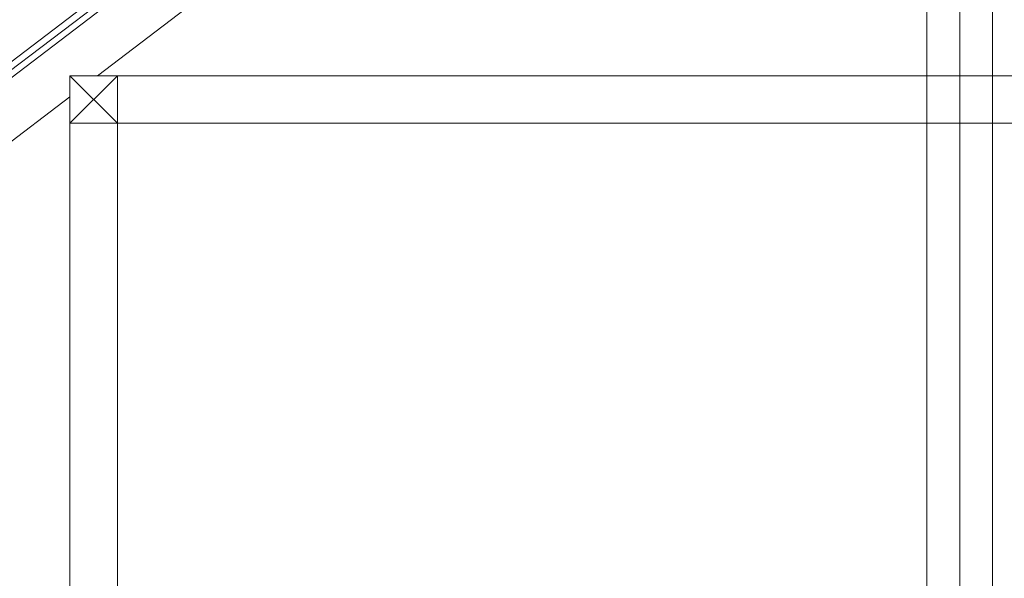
# Model space of a CAD drawing. Extents: x -396299 to -11759, y -15022 to 18278.
# Tile 150 of 205: x -100667 to -97563, y 12393 to 14155. Entities that reach past the tile are written whole.
import ezdxf

# ---------------------------------------------------------------- set-up
doc = ezdxf.new("R2010")
doc.units = 0
doc.header["$MEASUREMENT"] = 0
for name, color, linetype, lineweight in [('Arch opisy_Nr_Pióra__1', 7, 'Continuous', 25), ('INWENT DACH_Nr_Pióra__5', 7, 'Continuous', 13), ('INWENT KONST. DREWNIANA_Nr_Pióra__5', 7, 'Continuous', 13), ('Inwentaryzacja Konst._Nr_Pióra__5', 7, 'Continuous', 13)]:
    doc.layers.add(name, color=color, linetype=linetype, lineweight=lineweight)
doc.styles.add('GENERATED_STYLE_8', font='arial.ttf')

msp = doc.modelspace()

# ---------------------------------------------------------------- linework, layer by layer
at = {"layer": 'INWENT DACH_Nr_Pióra__5', "linetype": 'Continuous'}
for p, q in [((-104833.6, 10869), (-97703.6, 16299.8)), ((-104813.6, 10859), (-97703.6, 16274.6))]:
    msp.add_line(p, q, dxfattribs=at)
at = {"layer": 'INWENT KONST. DREWNIANA_Nr_Pióra__5', "linetype": 'Continuous'}
for p, q in [((-100508.6, 13828.2), (-100508.6, 13978.2)), ((-100358.6, 13978.2), (-100358.6, 13828.2))]:
    msp.add_line(p, q, dxfattribs=at)
at = {"layer": 'Inwentaryzacja Konst._Nr_Pióra__5', "linetype": 'Continuous'}
for p, q in [((-104813.6, 10833.9), (-97703.6, 16249.5)), ((-100421.5, 13978.2), (-97703.6, 16048.4)), ((-97703.6, 16048.4), (-97703.6, 10988.2)), ((-97807.3, 15434.9), (-97807.3, 10988.2)), ((-97599.9, 15434.9), (-97599.9, 10988.2)), ((-100358.6, 13978.2), (-100508.6, 13978.2)), ((-100508.6, 13828.2), (-100358.6, 13978.2)), ((-100508.6, 13978.2), (-100358.6, 13828.2)), ((-100508.6, 13978.2), (-100508.6, 10838.2)), ((-100508.6, 13978.2), (-94898.6, 13978.2)), ((-100358.6, 13978.2), (-100358.6, 10838.2)), ((-104347, 10988.2), (-100508.6, 13911.8)), ((-100358.6, 13828.2), (-100508.6, 13828.2)), ((-100508.6, 13828.2), (-94898.6, 13828.2))]:
    msp.add_line(p, q, dxfattribs=at)

# ---------------------------------------------------------------- texts
at = {"layer": 'Arch opisy_Nr_Pióra__1', "linetype": 'Continuous', "insert": (-106136.9, 16638.9), "char_height": 150, "width": 6374.89, "attachment_point": 1, "line_spacing_factor": 0.926415, "style": 'GENERATED_STYLE_8'}
msp.add_mtext('\\A1;{\\fArial|b1|i0|c0|p38;D      - STROP NAD PARTEREM\\P           CZĘŚĆ WYSOKA BUDYNKU:\\P\\fArial|b0|i0|c0|p38;1,0    - terrakota\\P2,2    - płyta OSB felcowana \\P1,0    - płyta pilśniowa twarda\\P2,0    - podłoga drewniana\\P7,0  - warstwa polepy \\P2,0    - istniejące deski ślepego pułapu\\P8,0    - istniejąca pustka powietrzna\\P3,0    - drewniany stelaż z krawędziaków 3x4 cm co 15 cm\\P2,5    - zaprawa tynkarska na trzcinie mocowanej \\P           do drewnianego stelażu\\PCzęść konstrukcyjna stropu - belki 15x13 cm \\Pw rozstawie około 87 cm}', dxfattribs=at)

doc.saveas('drawing.dxf')
